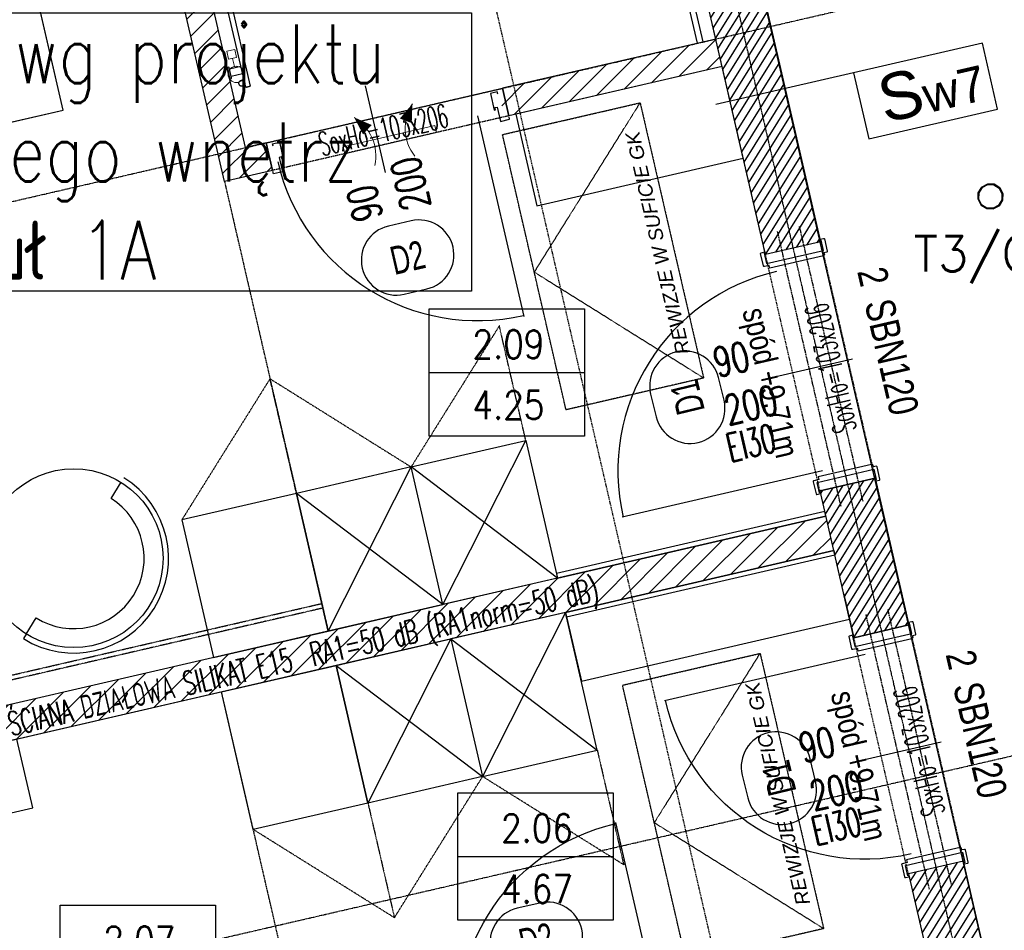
# Model space of a CAD drawing. Header units: millimetres. Extents: x 69081 to 158617, y -37521 to -9534.
# Tile 98 of 256: x 111291 to 111709, y -19458 to -19071. Entities that reach past the tile are written whole.
import ezdxf
from ezdxf.enums import TextEntityAlignment as Align

# ---------------------------------------------------------------- set-up
doc = ezdxf.new("R2010")
doc.units = ezdxf.units.MM
for name, pattern in [('DASHED2', [0.375, 0.25, -0.125]), ('DO', [0.8, 0.6, -0.1, 0, -0.1]), ('DP', [0.5, 0.3, -0.2]), ('KRESKOWA-SREDNIA', [0.2, 0.12, -0.08]), ('MP', [0.25, 0.15, -0.1])]:
    doc.linetypes.add(name, pattern=pattern)
for name, color, linetype in [('0_oświetlenie', 7, 'Continuous'), ('A-----SZ', 8, 'Continuous'), ('A-MEB', 8, 'Continuous'), ('A-OSI', 8, 'DO'), ('A-SCI', 7, 'Continuous'), ('A_GSA_GK', 2, 'Continuous'), ('AM DRZIW WEWN', 1, 'Continuous'), ('B-widok', 9, 'Continuous'), ('BA_ARM', 8, 'Continuous'), ('BA_drz', 7, 'Continuous'), ('BA_lpm', 1, 'MP'), ('BA_sym', 7, 'Continuous'), ('BA_WIC', 1, 'Continuous'), ('BZ_sym', 7, 'Continuous'), ('E_Oświetlenie - Numer obwodu', 1, 'Continuous'), ('E_Oświetlenie - Opis', 4, 'Continuous'), ('F-BIL', 1, 'Continuous'), ('F-BIL-OP', 3, 'Continuous'), ('F-BIL-TA', 1, 'Continuous'), ('JS_OLKA KONSTR', 231, 'Continuous'), ('JS_p.poż.', 240, 'Continuous'), ('JS_PODCIĄGI', 1, 'DP'), ('JS_SUFIT PODWIESZONY', 40, 'Continuous'), ('Nadproża', 5, 'DO'), ('porta', 8, 'Continuous'), ('R-----OP', 1, 'Continuous'), ('R-----WY', 1, 'Continuous')]:
    doc.layers.add(name, color=color, linetype=linetype)
for name, color, linetype, lineweight in [('DRZWI', 3, 'Continuous', 20), ('IS_Grzejnik', 15, 'Continuous', 5), ('IS_Zawór1', 15, 'Continuous', 5), ('OPIS', 7, 'Continuous', 25), ('SB_OTWORY DRZWI', 1, 'Continuous', 9)]:
    doc.layers.add(name, color=color, linetype=linetype, lineweight=lineweight)
doc.layers.get('R-----WY').off()
doc.styles.add('Arial', font='l_10646.ttf')
doc.styles.add('BIKTS', font='bikromsw.shx', dxfattribs={"width": 0.85})
doc.styles.add('ROMANS', font='romans.shx', dxfattribs={"height": 1})
doc.styles.add('SIMPLEX', font='simplex', dxfattribs={"width": 0.85})
doc.styles.add('SŁAWKA', font='simplex.shx', dxfattribs={"height": 12.5})
doc.styles.add('WYM--ROMANSSHX-08', font='ROMANS.SHX', dxfattribs={"width": 0.8})

# ---------------------------------------------------------------- blocks, each defined once
blk = doc.blocks.new('grzejnik drabinka')
at = {"layer": 'BA_ARM'}
for p, q in [((0, -0.8), (0, 0)), ((5, 0), (5, -0.8)), ((35, 0), (35, -0.8)), ((40, 0), (40, -0.8)), ((1, -5.8), (1, -0.8)), ((4, -0.8), (4, -5.8)), ((36, -5.8), (36, -0.8)), ((39, -0.8), (39, -5.8)), ((45, -5.8), (-5, -5.8)), ((-5, -7.8), (45, -7.8))]:
    blk.add_line(p, q, dxfattribs=at)
for points in [[(0, 0), (0, 0), (0.06, 0), (0.31, 0), (0.71, 0), (1.24, 0), (1.85, 0), (2.5, 0), (3.15, 0), (3.76, 0), (4.29, 0), (4.69, 0), (4.94, 0), (5, 0), (5, 0)], [(35, 0), (35, 0), (35.06, 0), (35.31, 0), (35.71, 0), (36.24, 0), (36.85, 0), (37.5, 0), (38.15, 0), (38.76, 0), (39.29, 0), (39.69, 0), (39.94, 0), (40, 0), (40, 0)], [(-1.75, -4.55), (-1.75, -4.44), (-1.78, -4.22), (-1.9, -3.92), (-2.11, -3.66), (-2.37, -3.46), (-2.67, -3.33), (-3, -3.29), (-3.33, -3.33), (-3.63, -3.46), (-3.89, -3.66), (-4.1, -3.92), (-4.22, -4.22), (-4.25, -4.44), (-4.25, -4.55)], [(5, -0.8), (5, -0.8), (4.94, -0.8), (4.69, -0.8), (4.29, -0.8), (3.76, -0.8), (3.15, -0.8), (2.5, -0.8), (1.85, -0.8), (1.24, -0.8), (0.71, -0.8), (0.31, -0.8), (0.06, -0.8), (0, -0.8), (0, -0.8)], [(40, -0.8), (40, -0.8), (39.94, -0.8), (39.69, -0.8), (39.29, -0.8), (38.76, -0.8), (38.15, -0.8), (37.5, -0.8), (36.85, -0.8), (36.24, -0.8), (35.71, -0.8), (35.31, -0.8), (35.06, -0.8), (35, -0.8), (35, -0.8)], [(44.25, -4.55), (44.25, -4.44), (44.22, -4.22), (44.1, -3.92), (43.89, -3.66), (43.63, -3.46), (43.33, -3.33), (43, -3.29), (42.67, -3.33), (42.37, -3.46), (42.11, -3.66), (41.9, -3.92), (41.78, -4.22), (41.75, -4.44), (41.75, -4.55)], [(-5, -5.8), (-5, -5.8), (-5, -5.8), (-5, -5.8)], [(-5, -5.8), (-5, -5.8), (-5, -5.8), (-5, -5.8)], [(-5, -5.8), (-5, -5.8), (-5, -5.8), (-5, -5.8)], [(-5, -5.8), (-5, -5.8), (-5, -5.8), (-5, -5.8)], [(-5, -5.8), (-5, -5.8), (-5, -5.8), (-5, -5.8)], [(-5, -5.8), (-5, -5.8), (-5, -5.8), (-5, -5.8)], [(-5, -5.8), (-5, -5.8), (-5, -5.8), (-5, -5.8)], [(-5, -5.8), (-5, -5.8), (-5, -5.8), (-5, -5.8)], [(-5, -5.8), (-5, -5.8), (-5, -5.8), (-5, -5.8)], [(-5, -7.8), (-5, -7.8), (-5, -7.78), (-5, -7.68), (-5, -7.52), (-5, -7.31), (-5, -7.06), (-5, -6.8), (-5, -6.54), (-5, -6.29), (-5, -6.08), (-5, -5.92), (-5, -5.82), (-5, -5.8), (-5, -5.8)], [(-5, -5.8), (-5, -5.8), (-5, -5.8), (-5, -5.8)], [(-5, -5.8), (-5, -5.8), (-5, -5.8), (-5, -5.8)], [(-5, -5.8), (-5, -5.8), (-5, -5.8), (-5, -5.8)], [(-5, -5.8), (-5, -5.8), (-5, -5.8), (-5, -5.8)], [(-5, -5.8), (-5, -5.8), (-5, -5.8), (-5, -5.8)], [(-5, -5.8), (-5, -5.8), (-5, -5.8), (-5, -5.8)], [(-5, -5.8), (-5, -5.8), (-5, -5.8), (-5, -5.8)], [(-5, -5.8), (-5, -5.8), (-5, -5.8), (-5, -5.8)], [(-5, -5.8), (-5, -5.8), (-5, -5.8), (-5, -5.8)], [(-5, -5.8), (-5, -5.8), (-5, -5.8), (-5, -5.8)], [(-5, -5.8), (-5, -5.8), (-5, -5.8), (-5, -5.8)], [(-5, -5.8), (-5, -5.8), (-5, -5.8), (-5, -5.8)], [(-5, -5.8), (-5, -5.8), (-5, -5.8), (-5, -5.8)], [(-5, -5.8), (-5, -5.8), (-5, -5.8), (-5, -5.8)], [(-5, -5.8), (-5, -5.8), (-5, -5.8), (-5, -5.8)], [(-5, -5.8), (-5, -5.8), (-5, -5.8), (-5, -5.8)], [(-5, -5.8), (-5, -5.8), (-5, -5.8), (-5, -5.8)], [(-5, -5.8), (-5, -5.8), (-5, -5.8), (-5, -5.8)], [(-5, -5.8), (-5, -5.8), (-5, -5.8), (-5, -5.8)], [(-5, -7.8), (-5, -7.8), (-5, -7.8), (-5, -7.8)], [(-5, -7.8), (-5, -7.8), (-5, -7.8), (-5, -7.8)], [(-5, -7.8), (-5, -7.8), (-5, -7.8), (-5, -7.8)], [(-5, -7.8), (-5, -7.8), (-5, -7.8), (-5, -7.8)], [(-5, -7.8), (-5, -7.8), (-5, -7.8), (-5, -7.8)], [(-5, -7.8), (-5, -7.8), (-5, -7.8), (-5, -7.8)], [(-5, -7.8), (-5, -7.8), (-5, -7.8), (-5, -7.8)], [(-5, -7.8), (-5, -7.8), (-5, -7.8), (-5, -7.8)], [(-5, -7.8), (-5, -7.8), (-5, -7.8), (-5, -7.8)], [(-5, -7.8), (-5, -7.8), (-5, -7.8), (-5, -7.8)], [(-5, -7.8), (-5, -7.8), (-5, -7.8), (-5, -7.8)], [(-5, -7.8), (-5, -7.8), (-5, -7.8), (-5, -7.8)], [(-5, -7.8), (-5, -7.8), (-5, -7.8), (-5, -7.8)], [(-5, -7.8), (-5, -7.8), (-5, -7.8), (-5, -7.8)], [(-5, -7.8), (-5, -7.8), (-5, -7.8), (-5, -7.8)], [(-5, -7.8), (-5, -7.8), (-5, -7.8), (-5, -7.8)], [(-5, -7.8), (-5, -7.8), (-5, -7.8), (-5, -7.8)], [(-5, -7.8), (-5, -7.8), (-5, -7.8), (-5, -7.8)], [(-5, -7.8), (-5, -7.8), (-5, -7.8), (-5, -7.8)], [(-5, -7.8), (-5, -7.8), (-5, -7.8), (-5, -7.8)], [(-5, -7.8), (-5, -7.8), (-5, -7.8), (-5, -7.8)], [(-5, -7.8), (-5, -7.8), (-5, -7.8), (-5, -7.8)], [(-5, -7.8), (-5, -7.8), (-5, -7.8), (-5, -7.8)], [(-5, -7.8), (-5, -7.8), (-5, -7.8), (-5, -7.8)], [(-5, -7.8), (-5, -7.8), (-5, -7.8), (-5, -7.8)], [(-5, -7.8), (-5, -7.8), (-5, -7.8), (-5, -7.8)], [(-5, -7.8), (-5, -7.8), (-5, -7.8), (-5, -7.8)], [(-5, -7.8), (-5, -7.8), (-5, -7.8), (-5, -7.8)], [(-4.25, -4.55), (-4.25, -4.66), (-4.22, -4.88), (-4.1, -5.18), (-3.89, -5.44), (-3.63, -5.64), (-3.33, -5.77), (-3, -5.81), (-2.67, -5.77), (-2.37, -5.64), (-2.11, -5.44), (-1.9, -5.18), (-1.78, -4.88), (-1.75, -4.66), (-1.75, -4.55)], [(41.75, -4.55), (41.75, -4.66), (41.78, -4.88), (41.9, -5.18), (42.11, -5.44), (42.37, -5.64), (42.67, -5.77), (43, -5.81), (43.33, -5.77), (43.63, -5.64), (43.89, -5.44), (44.1, -5.18), (44.22, -4.88), (44.25, -4.66), (44.25, -4.55)], [(45, -5.8), (45, -5.8), (45, -5.8), (45, -5.8)], [(45, -5.8), (45, -5.8), (45, -5.8), (45, -5.8)], [(45, -5.8), (45, -5.8), (45, -5.8), (45, -5.8)], [(45, -5.8), (45, -5.8), (45, -5.8), (45, -5.8)], [(45, -5.8), (45, -5.8), (45, -5.8), (45, -5.8)], [(45, -5.8), (45, -5.8), (45, -5.8), (45, -5.8)], [(45, -5.8), (45, -5.8), (45, -5.8), (45, -5.8)], [(45, -5.8), (45, -5.8), (45, -5.8), (45, -5.8)], [(45, -5.8), (45, -5.8), (45, -5.8), (45, -5.8)], [(45, -5.8), (45, -5.8), (45, -5.82), (45, -5.92), (45, -6.08), (45, -6.29), (45, -6.54), (45, -6.8), (45, -7.06), (45, -7.31), (45, -7.52), (45, -7.68), (45, -7.78), (45, -7.8), (45, -7.8)], [(45, -5.8), (45, -5.8), (45, -5.8), (45, -5.8)], [(45, -5.8), (45, -5.8), (45, -5.8), (45, -5.8)], [(45, -5.8), (45, -5.8), (45, -5.8), (45, -5.8)], [(45, -5.8), (45, -5.8), (45, -5.8), (45, -5.8)], [(45, -5.8), (45, -5.8), (45, -5.8), (45, -5.8)], [(45, -5.8), (45, -5.8), (45, -5.8), (45, -5.8)], [(45, -5.8), (45, -5.8), (45, -5.8), (45, -5.8)], [(45, -5.8), (45, -5.8), (45, -5.8), (45, -5.8)], [(45, -5.8), (45, -5.8), (45, -5.8), (45, -5.8)], [(45, -5.8), (45, -5.8), (45, -5.8), (45, -5.8)], [(45, -5.8), (45, -5.8), (45, -5.8), (45, -5.8)], [(45, -5.8), (45, -5.8), (45, -5.8), (45, -5.8)], [(45, -5.8), (45, -5.8), (45, -5.8), (45, -5.8)], [(45, -5.8), (45, -5.8), (45, -5.8), (45, -5.8)], [(45, -5.8), (45, -5.8), (45, -5.8), (45, -5.8)], [(45, -5.8), (45, -5.8), (45, -5.8), (45, -5.8)], [(45, -5.8), (45, -5.8), (45, -5.8), (45, -5.8)], [(45, -5.8), (45, -5.8), (45, -5.8), (45, -5.8)], [(45, -5.8), (45, -5.8), (45, -5.8), (45, -5.8)], [(45, -7.8), (45, -7.8), (45, -7.8), (45, -7.8)], [(45, -7.8), (45, -7.8), (45, -7.8), (45, -7.8)], [(45, -7.8), (45, -7.8), (45, -7.8), (45, -7.8)], [(45, -7.8), (45, -7.8), (45, -7.8), (45, -7.8)], [(45, -7.8), (45, -7.8), (45, -7.8), (45, -7.8)], [(45, -7.8), (45, -7.8), (45, -7.8), (45, -7.8)], [(45, -7.8), (45, -7.8), (45, -7.8), (45, -7.8)], [(45, -7.8), (45, -7.8), (45, -7.8), (45, -7.8)], [(45, -7.8), (45, -7.8), (45, -7.8), (45, -7.8)], [(45, -7.8), (45, -7.8), (45, -7.8), (45, -7.8)], [(45, -7.8), (45, -7.8), (45, -7.8), (45, -7.8)], [(45, -7.8), (45, -7.8), (45, -7.8), (45, -7.8)], [(45, -7.8), (45, -7.8), (45, -7.8), (45, -7.8)], [(45, -7.8), (45, -7.8), (45, -7.8), (45, -7.8)], [(45, -7.8), (45, -7.8), (45, -7.8), (45, -7.8)], [(45, -7.8), (45, -7.8), (45, -7.8), (45, -7.8)], [(45, -7.8), (45, -7.8), (45, -7.8), (45, -7.8)], [(45, -7.8), (45, -7.8), (45, -7.8), (45, -7.8)], [(45, -7.8), (45, -7.8), (45, -7.8), (45, -7.8)], [(45, -7.8), (45, -7.8), (45, -7.8), (45, -7.8)], [(45, -7.8), (45, -7.8), (45, -7.8), (45, -7.8)], [(45, -7.8), (45, -7.8), (45, -7.8), (45, -7.8)], [(45, -7.8), (45, -7.8), (45, -7.8), (45, -7.8)], [(45, -7.8), (45, -7.8), (45, -7.8), (45, -7.8)], [(45, -7.8), (45, -7.8), (45, -7.8), (45, -7.8)], [(45, -7.8), (45, -7.8), (45, -7.8), (45, -7.8)], [(45, -7.8), (45, -7.8), (45, -7.8), (45, -7.8)], [(45, -7.8), (45, -7.8), (45, -7.8), (45, -7.8)]]:
    blk.add_open_spline(points, degree=3, dxfattribs=at)
blk = doc.blocks.new('A$C19277BFE')
at = {"layer": 'A-MEB', "linetype": 'Continuous'}
for p, q in [((53.01, 90), (200, 90)), ((200, 90), (200, 0)), ((72.04, 9.16), (35.57, 56.81)), ((200, 0), (89.48, 0))]:
    blk.add_line(p, q, dxfattribs=at)
at = {"layer": 'A-MEB'}
for p in [(53.01, 47.65), (68.3, 21.18)]:
    blk.add_line(p, (68.3, 47.65), dxfattribs=at)
at = {"layer": 'A-MEB', "linetype": 'Continuous'}
blk.add_lwpolyline([(94.24, 0), (0, 0), (0, 90), (56.12, 90)], dxfattribs=at)
for centre, start in [((53.01, 68.82), 90), ((89.48, 21.18), 180)]:
    blk.add_arc(centre, 21.18, start, 270, dxfattribs=at)
blk = doc.blocks.new('osie')
at = {"layer": 'A-OSI'}
for p, q in [((17389.65, -41379.07), (17986.94, -43966.21)), ((16711.47, -42100.31), (18613.45, -41661.2)), ((16784.58, -42416.98), (18686.55, -41977.87))]:
    blk.add_line(p, q, dxfattribs=at)
blk = doc.blocks.new('dr1h901')
at = {"color": 0}
blk.add_line((-0.5, 0), (-0.5, 1.005), dxfattribs=at)
at = {"color": 1}
blk.add_line((0, 0.1689), (0, -0.2655), dxfattribs=at)
blk.add_arc((-0.5, 0), 1, 0, 90, dxfattribs=at)
blk = doc.blocks.new('KRATKA WENT')
at = {"layer": 'DRZWI'}
for points in [[(-12.72, 11.16, 0, 5.4, 0), (-8.38, 4.78, 5.4, 5.4, 0)], [(12.72, 11.16, 0, 5.4, 0), (8.38, 4.78, 5.4, 5.4, 0)]]:
    blk.add_lwpolyline(points, format="xyseb", dxfattribs=at)
blk.add_lwpolyline([(20, -3), (20, 0), (-20, 0), (-20, -3)], close=True, dxfattribs=at)
for centre, start, end in [((-26.01, -2.55), 334.6838, 45.9092), ((26.01, -2.55), 134.0908, 205.3162)]:
    blk.add_arc(centre, 19.09, start, end, dxfattribs=at)
blk = doc.blocks.new('DYBY-BL5')
at = {"layer": 'F-BIL-TA', "color": 1}
blk.add_line((0, 45), (110, 45), dxfattribs=at)
blk.add_lwpolyline([(0, 0), (0, 90), (110, 90), (110, 0)], close=True, dxfattribs=at)
at = {"layer": 'F-BIL-OP', "style": 'SIMPLEX', "width": 0.85}
blk.add_attdef('NR', text='', height=20, dxfattribs=at).set_placement((56, 55), align=Align.CENTER)
at = {"layer": 'F-BIL-OP', "color": 2, "style": 'SIMPLEX', "width": 0.85, "flags": 1}
for tag, p in [('NAZWA', (119, 55)), ('POSADZKA', (119, 12)), ('GRUPA', (119, -27)), ('RODZAJ', (119, -72))]:
    blk.add_attdef(tag, p, '', height=19, dxfattribs=at)
at = {"layer": 'F-BIL-OP', "color": 2, "style": 'SIMPLEX', "width": 0.85}
blk.add_attdef('POW.', text='', height=20, dxfattribs=at).set_placement((56, 12), align=Align.CENTER)
at = {"layer": 'F-BIL-OP', "color": 2, "style": 'SIMPLEX', "width": 0.85, "flags": 1}
blk.add_attdef('POWH.', text='', height=20, dxfattribs=at).set_placement((56, -27), align=Align.CENTER)
blk = doc.blocks.new('symnadpr')
at = {"style": 'BIKTS', "width": 0.8}
blk.add_attdef('SZT_NADPR', text='', height=25, dxfattribs=at).set_placement((-48.74, -11.67), align=Align.RIGHT)
blk.add_attdef('NAZNADPR', (-42.6, -11.67), '', height=25, dxfattribs=at)
blk = doc.blocks.new('A$C04435ce7')
at = {"layer": 'Nadproża', "ltscale": 0.75}
for p, q in [((964.81, 2039.48), (937.82, 2156.41)), ((955.48, 2037.33), (928.49, 2154.25)), ((993.05, 1874.61), (966.05, 1991.53)), ((1002.38, 1876.76), (975.39, 1993.69))]:
    blk.add_line(p, q, dxfattribs=at)
at = {"layer": 'BZ_sym'}
ref = blk.add_blockref('symnadpr', (976.33, 2104.19), dxfattribs=dict(at, xscale=0.4999999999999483, yscale=0.4999999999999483, zscale=0.4999999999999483, rotation=283.0000000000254))
ref.add_attrib('naznadpr', 'SBN120', (965.4, 2123.73), dxfattribs={"height": 12.5, "rotation": 283, "style": 'BIKTS', "width": 0.8})
ref.add_attrib('szt_nadpr', '2', dxfattribs={"height": 12.5, "rotation": 283, "style": 'BIKTS', "width": 0.8}).set_placement((963.95, 2130.02), align=Align.RIGHT)
ref = blk.add_blockref('symnadpr', (1013.9, 1941.47), dxfattribs=dict(at, xscale=0.4999999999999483, yscale=0.4999999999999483, zscale=0.4999999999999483, rotation=283.0000000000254))
ref.add_attrib('naznadpr', 'SBN120', (1002.97, 1961.01), dxfattribs={"height": 12.5, "rotation": 283, "style": 'BIKTS', "width": 0.8})
ref.add_attrib('szt_nadpr', '2', dxfattribs={"height": 12.5, "rotation": 283, "style": 'BIKTS', "width": 0.8}).set_placement((1001.52, 1967.3), align=Align.RIGHT)
at = {"layer": 'OPIS', "char_height": 10, "width": 160, "attachment_point": 1, "rotation": 283, "style": 'WYM--ROMANSSHX-08'}
for insert in [(923.21, 2122.74), (960.78, 1960.02)]:
    blk.add_mtext('{\\fArial|b0|i0|c238|p34;spód +9.71m}', dxfattribs=dict(at, insert=insert))
blk = doc.blocks.new('symdrz')
blk.add_lwpolyline([(-10, -30, -1), (-10, 30), (10, 30, -1), (10, -30)], format="xyb", close=True)
at = {"style": 'BIKTS', "width": 0.8}
blk.add_attdef('SZERDRZ', text='', height=25, dxfattribs=at).set_placement((77.15, 8.8), align=Align.CENTER)
blk.add_attdef('SYMDRZ', text='', height=25, dxfattribs=at).set_placement((0, 0), align=Align.MIDDLE)
blk.add_attdef('WYSDRZ', text='', height=25, dxfattribs=at).set_placement((77.15, -9.49), align=Align.TOP_CENTER)
blk = doc.blocks.new('grzejniki pietro 2')
at = {"layer": 'IS_Zawór1', "linetype": 'ByBlock', "lineweight": -2, "extrusion": (0, 0, -1), "elevation": -289.1}
blk.add_lwpolyline([(-17359.31, -41351.03), (-17358.52, -41347.62), (-17361.93, -41346.83), (-17362.72, -41350.24)], close=True, dxfattribs=at)
at = {"layer": 'IS_Zawór1', "linetype": 'ByBlock', "lineweight": -2, "extrusion": (0.97437, 0.224951, 0), "elevation": 7614.19}
blk.add_lwpolyline([(-44199.7, 289.1), (-44196.2, 289.1)], dxfattribs=at)
at = {"layer": 'IS_Zawór1', "linetype": 'ByBlock', "lineweight": -2}
blk.add_circle((17362.59, -41357.45, 289.1), 3.5, dxfattribs=at)
blk = doc.blocks.new('A$C253e2aa0')
at = {"layer": 'B-widok', "color": 1, "linetype": 'MP'}
blk.add_lwpolyline([(0, 60), (120, 60), (120, 0), (0, 0), (0, 60)], dxfattribs=at)
at = {"layer": 'B-widok', "linetype": 'MP'}
blk.add_lwpolyline([(0, 0), (60, 60), (120, 0)], dxfattribs=at)
at = {"layer": 'R-----OP', "ltscale": 10, "insert": (11.78, 9.11, 36538.02), "char_height": 6, "width": 4709.9909, "attachment_point": 1, "style": 'SŁAWKA'}
blk.add_mtext('{\\fArial|b0|i1|c0|p34;REWIZJE W SUFICIE GK}', dxfattribs=at)
blk = doc.blocks.new('A$C40e4dba9')
at = {"layer": 'A-SCI', "color": 4}
for p, q in [((0, 0), (0, 24)), ((103, 0), (103, 24))]:
    blk.add_line(p, q, dxfattribs=at)
at = {"layer": 'JS_PODCIĄGI', "lineweight": -3}
for p, q in [((0, 24), (103, 24)), ((103, 0), (0, 0))]:
    blk.add_line(p, q, dxfattribs=at)
at = {"layer": 'AM DRZIW WEWN', "insert": (21.87, 12.86), "char_height": 10, "width": 61.9698, "attachment_point": 1, "style": 'ROMANS'}
blk.add_mtext('{\\W0.5;SoxHo=103x206}', dxfattribs=at)
blk = doc.blocks.new('A$Cf85abbde')
at = {"layer": 'A-SCI', "color": 4}
for p, q in [((12, 103), (0, 103)), ((12, 0), (0, 0))]:
    blk.add_line(p, q, dxfattribs=at)
at = {"layer": 'JS_PODCIĄGI', "lineweight": -3}
for p, q in [((0, 0), (0, 103)), ((12, 103), (12, 0))]:
    blk.add_line(p, q, dxfattribs=at)
at = {"layer": 'AM DRZIW WEWN', "insert": (0.83, 21.87), "char_height": 10, "width": 61.9698, "attachment_point": 1, "rotation": 90, "style": 'ROMANS'}
blk.add_mtext('{\\W0.5;SoxHo=103x206}', dxfattribs=at)
blk = doc.blocks.new('PRZEKROJE')
at = {"layer": 'R-----OP', "color": 121, "linetype": 'DP'}
blk.add_line((18390.18, -33739.92), (18155.11, -32721.72), dxfattribs=at)
blk = doc.blocks.new('opis lamp')
at = {"layer": 'E_Oświetlenie - Numer obwodu', "style": 'SIMPLEX'}
blk.add_attdef('OBWÓD', text='', height=15, dxfattribs=at).set_placement((-9.46, -1.18), align=Align.CENTER)
at = {"layer": 'E_Oświetlenie - Opis', "style": 'SIMPLEX'}
blk.add_attdef('OPIS1', (55.72, 42.77), '', height=15, dxfattribs=at)

msp = doc.modelspace()

# ---------------------------------------------------------------- hatches: boundary and pattern name
at = {"layer": 'A-----SZ'}
h = msp.add_hatch(dxfattribs=at)
h.set_pattern_fill('ANSI31', color=256, scale=2)
h.set_pattern_definition([(45, (77432.36, 11586.2524), (-4.4901281, 4.4901281), [])])
h.paths.add_polyline_path([(111938.0672, -18753.5466), (111926.3748, -18756.246), (111979.9131, -18988.1461), (111971.1438, -18990.1707), (111973.8432, -19001.8631), (111994.305, -18997.1391)])
h.paths.add_polyline_path([(111824.0659, -18779.8659), (111812.3735, -18782.5653), (111820.4717, -18817.6426), (111734.7271, -18837.4383), (111737.4266, -18849.1308), (111834.8636, -18826.6357)])
h.paths.add_polyline_path([(111873.4831, -19025.0331), (111870.7837, -19013.3406), (111780.1673, -19034.2611), (111782.8667, -19045.9535)])
h.paths.add_polyline_path([(111543.5269, -18893.896), (111540.8275, -18882.2036), (111455.0829, -18901.9993), (111446.9847, -18866.922), (111435.2923, -18869.6214), (111446.0899, -18916.3911)])
h.paths.add_polyline_path([(111332.9834, -18893.2412), (111321.291, -18895.9406), (111377.5287, -19139.5332), (111397.9905, -19134.8092), (111395.2911, -19123.1167), (111386.5217, -19125.1413)])
h.paths.add_polyline_path([(111588.967, -19090.7188), (111586.2676, -19079.0263), (111493.7025, -19100.3967), (111496.4019, -19112.0891)])
h.paths.add_polyline_path([(111636.4317, -19296.3109), (111633.0574, -19281.6953), (111023.1018, -19422.5147), (111026.476, -19437.1302)])
h.paths.add_polyline_path([(112440.287, -19110.7262), (112436.9127, -19096.1107), (111826.9571, -19236.9301), (111830.3313, -19251.5456)])
h.paths.add_polyline_path([(111977.6292, -19409.4581), (111974.9297, -19397.7657), (111869.6978, -19422.0604), (111872.3972, -19433.7528)])
h.paths.add_polyline_path([(111678.4975, -19478.5181), (111675.7981, -19466.8256), (111570.5662, -19491.1203), (111573.2656, -19502.8128)])
h.paths.add_polyline_path([(111430.0332, -19535.8806), (111472.9055, -19525.9827), (111470.206, -19514.2903), (111415.6413, -19526.8876), (111451.6335, -19682.7868), (111463.3259, -19680.0874)])
h.paths.add_polyline_path([(111629.42, -19657.1361), (111626.0457, -19642.5205), (111101.8346, -19763.5442), (111105.2089, -19778.1597)])
h.paths.add_polyline_path([(111703.6921, -19587.6475), (111700.9926, -19575.9551), (111603.5556, -19598.4502), (111614.3533, -19645.2199), (111626.0457, -19642.5205), (111617.9475, -19607.4432)])
h.paths.add_polyline_path([(111725.9622, -19684.1102), (111723.2628, -19672.4177), (111637.5182, -19692.2134), (111629.42, -19657.1361), (111617.7276, -19659.8355), (111628.5252, -19706.6053)])
h.paths.add_polyline_path([(111762.4043, -19841.9581), (111759.7049, -19830.2657), (111654.4729, -19854.5604), (111657.1723, -19866.2528)])
h.paths.add_polyline_path([(112017.2989, -19616.8498), (112006.5012, -19570.08), (111994.8088, -19572.7794), (112002.907, -19607.8568), (111917.1624, -19627.6525), (111919.8619, -19639.3449)])
h.paths.add_polyline_path([(111992.3293, -19508.6947), (111894.8923, -19531.1898), (111897.5917, -19542.8823), (111983.3363, -19523.0866), (111991.4345, -19558.1639), (112003.1269, -19555.4645)])
h.paths.add_polyline_path([(112519.0199, -19451.7558), (112515.6456, -19437.1402), (111991.4345, -19558.1639), (111994.8088, -19572.7794)])
h.paths.add_polyline_path([(112061.5359, -19772.8981), (112058.8365, -19761.2057), (111953.6045, -19785.5004), (111956.3039, -19797.1928)])
h = msp.add_hatch(dxfattribs=at)
h.set_pattern_fill('ANSI31', color=256, angle=13)
h.set_pattern_definition([(58, (78179.649, -6196.811), (-2.6925527, 1.68249366), [])])
h.paths.add_polyline_path([(111540.854, -18882.1967), (111564.2388, -18876.7979), (111630.7979, -19165.2183), (111607.413, -19170.6171)])
h = msp.add_hatch(dxfattribs=at)
h.set_pattern_fill('ANSI31', color=256, angle=13)
h.set_pattern_definition([(58, (78217.2157, -6359.531), (-2.6925527, 1.68249366), [])])
h.paths.add_polyline_path([(111630.6228, -19270.968), (111654.0077, -19265.5692), (111668.3647, -19327.9381), (111644.9798, -19333.3369)])
h = msp.add_hatch(dxfattribs=at)
h.set_pattern_fill('ANSI31', color=256, angle=13)
h.set_pattern_definition([(58, (78275.4786, -6611.8953), (-2.6925527, 1.68249366), [])])
h.paths.add_polyline_path([(111668.1897, -19433.6878), (111691.5746, -19428.289), (111727.1174, -19582.2421), (111703.7325, -19587.6409)])

# ---------------------------------------------------------------- linework, layer by layer
msp.add_lwpolyline([(111556.6836, -18844.1938), (111703.244, -18807.7598), (111981.0586, -20011.1069), (112126.2397, -19977.5892), (112217.3915, -20376.0176), (113845.1415, -20376.0176), (113845.1415, -18660.5941), (113996.1415, -18660.5941), (113996.1415, -20536.5941), (111947.4049, -20536.5941), (111556.4636, -18843.6979)])
at = {"layer": '0_oświetlenie'}
for points in [[(111699.3076, -19141.9311, 0), (111701.7764, -19140.6186, 0)], [(111701.7764, -19140.6186, 0), (111699.3076, -19141.9311, 0)], [(111701.7764, -19140.6186, 0), (111699.3076, -19141.9311, 0)], [(111699.3076, -19141.9311, 0), (111701.7764, -19140.6186, 0)], [(111699.4795, -19142.1137, 0), (111701.8311, -19140.8627, 0)], [(111701.8311, -19140.8627, 0), (111699.4795, -19142.1137, 0)], [(111701.8311, -19140.8627, 0), (111699.4795, -19142.1137, 0)], [(111699.4795, -19142.1137, 0), (111701.8311, -19140.8627, 0)], [(111701.7764, -19140.6186, 0), (111704.5694, -19140.7162, 0)], [(111704.5694, -19140.7162, 0), (111701.7764, -19140.6186, 0)], [(111704.5694, -19140.7162, 0), (111701.7764, -19140.6186, 0)], [(111701.7764, -19140.6186, 0), (111704.5694, -19140.7162, 0)], [(111701.8311, -19140.8627, 0), (111704.4951, -19140.9555, 0)], [(111704.4951, -19140.9555, 0), (111701.8311, -19140.8627, 0)], [(111704.4951, -19140.9555, 0), (111701.8311, -19140.8627, 0)], [(111701.8311, -19140.8627, 0), (111704.4951, -19140.9555, 0)], [(111704.4951, -19140.9555, 0), (111706.7569, -19142.3676, 0)], [(111706.7569, -19142.3676, 0), (111704.4951, -19140.9555, 0)], [(111706.7569, -19142.3676, 0), (111704.4951, -19140.9555, 0)], [(111704.4951, -19140.9555, 0), (111706.7569, -19142.3676, 0)], [(111704.5694, -19140.7162, 0), (111706.9405, -19142.1977, 0)], [(111706.9405, -19142.1977, 0), (111704.5694, -19140.7162, 0)], [(111706.9405, -19142.1977, 0), (111704.5694, -19140.7162, 0)], [(111704.5694, -19140.7162, 0), (111706.9405, -19142.1977, 0)], [(111697.7295, -19147.0951, 0), (111697.8272, -19144.3012, 0)], [(111697.8272, -19144.3012, 0), (111697.7295, -19147.0951, 0)], [(111697.8272, -19144.3012, 0), (111697.7295, -19147.0951, 0)], [(111697.7295, -19147.0951, 0), (111697.8272, -19144.3012, 0)], [(111697.8272, -19144.3012, 0), (111699.3076, -19141.9311, 0)], [(111699.3076, -19141.9311, 0), (111697.8272, -19144.3012, 0)], [(111699.3076, -19141.9311, 0), (111697.8272, -19144.3012, 0)], [(111697.8272, -19144.3012, 0), (111699.3076, -19141.9311, 0)], [(111697.9717, -19147.0385, 0), (111698.0655, -19144.3744, 0)], [(111698.0655, -19144.3744, 0), (111697.9717, -19147.0385, 0)], [(111698.0655, -19144.3744, 0), (111697.9717, -19147.0385, 0)], [(111697.9717, -19147.0385, 0), (111698.0655, -19144.3744, 0)], [(111698.0655, -19144.3744, 0), (111699.4795, -19142.1137, 0)], [(111699.4795, -19142.1137, 0), (111698.0655, -19144.3744, 0)], [(111699.4795, -19142.1137, 0), (111698.0655, -19144.3744, 0)], [(111698.0655, -19144.3744, 0), (111699.4795, -19142.1137, 0)], [(111706.7569, -19142.3676, 0), (111708.0108, -19144.7221, 0)], [(111708.0108, -19144.7221, 0), (111706.7569, -19142.3676, 0)], [(111708.0108, -19144.7221, 0), (111706.7569, -19142.3676, 0)], [(111706.7569, -19142.3676, 0), (111708.0108, -19144.7221, 0)], [(111706.9405, -19142.1977, 0), (111708.253, -19144.6654, 0)], [(111708.253, -19144.6654, 0), (111706.9405, -19142.1977, 0)], [(111708.253, -19144.6654, 0), (111706.9405, -19142.1977, 0)], [(111706.9405, -19142.1977, 0), (111708.253, -19144.6654, 0)], [(111708.0108, -19144.7221, 0), (111707.917, -19147.3862, 0)], [(111707.917, -19147.3862, 0), (111708.0108, -19144.7221, 0)], [(111707.917, -19147.3862, 0), (111708.0108, -19144.7221, 0)], [(111708.0108, -19144.7221, 0), (111707.917, -19147.3862, 0)], [(111708.253, -19144.6654, 0), (111708.1553, -19147.4594, 0)], [(111708.1553, -19147.4594, 0), (111708.253, -19144.6654, 0)], [(111708.1553, -19147.4594, 0), (111708.253, -19144.6654, 0)], [(111708.253, -19144.6654, 0), (111708.1553, -19147.4594, 0)], [(111699.042, -19149.5629, 0), (111697.7295, -19147.0951, 0)], [(111697.7295, -19147.0951, 0), (111699.042, -19149.5629, 0)], [(111697.7295, -19147.0951, 0), (111699.042, -19149.5629, 0)], [(111699.042, -19149.5629, 0), (111697.7295, -19147.0951, 0)], [(111699.2256, -19149.393, 0), (111697.9717, -19147.0385, 0)], [(111697.9717, -19147.0385, 0), (111699.2256, -19149.393, 0)], [(111697.9717, -19147.0385, 0), (111699.2256, -19149.393, 0)], [(111699.2256, -19149.393, 0), (111697.9717, -19147.0385, 0)], [(111707.917, -19147.3862, 0), (111706.503, -19149.6469, 0)], [(111706.503, -19149.6469, 0), (111707.917, -19147.3862, 0)], [(111706.503, -19149.6469, 0), (111707.917, -19147.3862, 0)], [(111707.917, -19147.3862, 0), (111706.503, -19149.6469, 0)], [(111708.1553, -19147.4594, 0), (111706.6748, -19149.8295, 0)], [(111706.6748, -19149.8295, 0), (111708.1553, -19147.4594, 0)], [(111706.6748, -19149.8295, 0), (111708.1553, -19147.4594, 0)], [(111708.1553, -19147.4594, 0), (111706.6748, -19149.8295, 0)], [(111701.4131, -19151.0444, 0), (111699.042, -19149.5629, 0)], [(111699.042, -19149.5629, 0), (111701.4131, -19151.0444, 0)], [(111699.042, -19149.5629, 0), (111701.4131, -19151.0444, 0)], [(111701.4131, -19151.0444, 0), (111699.042, -19149.5629, 0)], [(111701.4873, -19150.8051, 0), (111699.2256, -19149.393, 0)], [(111699.2256, -19149.393, 0), (111701.4873, -19150.8051, 0)], [(111699.2256, -19149.393, 0), (111701.4873, -19150.8051, 0)], [(111701.4873, -19150.8051, 0), (111699.2256, -19149.393, 0)], [(111704.2061, -19151.142, 0), (111701.4131, -19151.0444, 0)], [(111701.4131, -19151.0444, 0), (111704.2061, -19151.142, 0)], [(111701.4131, -19151.0444, 0), (111704.2061, -19151.142, 0)], [(111704.2061, -19151.142, 0), (111701.4131, -19151.0444, 0)], [(111704.1514, -19150.8979, 0), (111701.4873, -19150.8051, 0)], [(111701.4873, -19150.8051, 0), (111704.1514, -19150.8979, 0)], [(111701.4873, -19150.8051, 0), (111704.1514, -19150.8979, 0)], [(111704.1514, -19150.8979, 0), (111701.4873, -19150.8051, 0)], [(111706.503, -19149.6469, 0), (111704.1514, -19150.8979, 0)], [(111704.1514, -19150.8979, 0), (111706.503, -19149.6469, 0)], [(111704.1514, -19150.8979, 0), (111706.503, -19149.6469, 0)], [(111706.503, -19149.6469, 0), (111704.1514, -19150.8979, 0)], [(111706.6748, -19149.8295, 0), (111704.2061, -19151.142, 0)], [(111704.2061, -19151.142, 0), (111706.6748, -19149.8295, 0)], [(111704.2061, -19151.142, 0), (111706.6748, -19149.8295, 0)], [(111706.6748, -19149.8295, 0), (111704.2061, -19151.142, 0)]]:
    msp.add_polyline3d(points, dxfattribs=at)
at = {"layer": 'A-MEB'}
for p, q in [((111470.3376, -19319.2621), (111505.5591, -19249.5524)), ((111421.6191, -19330.5097), (111456.8406, -19260.7999)), ((111519.0561, -19308.0146), (111456.8406, -19260.7999)), ((111329.3128, -19274.1788), (111333.5843, -19267.343)), ((111470.3376, -19319.2621), (111408.1221, -19272.0475)), ((111293.3104, -19331.7946), (111297.5819, -19324.9589)), ((111522.4304, -19322.6301), (111487.209, -19392.3399)), ((111293.3104, -19331.7946), (111292.09, -19333.7477)), ((111473.7119, -19333.8777), (111438.4905, -19403.5874)), ((111473.7119, -19333.8777), (111535.9275, -19381.0923)), ((111424.9934, -19345.1252), (111487.209, -19392.3399))]:
    msp.add_line(p, q, dxfattribs=at)
for points in [[(111263.9535, -18914.3096), (111088.5669, -18954.8008), (111133.5571, -19149.6748), (111308.9437, -19109.1836)], [(111597.9651, -19129.6936), (111588.967, -19090.7188), (111501.2737, -19110.9644), (111510.2718, -19149.9392)], [(111470.3376, -19319.2621), (111456.8406, -19260.7999), (111505.5591, -19249.5524), (111519.0561, -19308.0146)], [(111470.3376, -19319.2621), (111456.8406, -19260.7999), (111408.1221, -19272.0475), (111421.6191, -19330.5097)], [(111421.6191, -19330.5097), (111408.1221, -19272.0475), (111359.4036, -19283.295), (111372.9006, -19341.7572)], [(111633.0574, -19281.6953), (111632.6075, -19279.7466), (111518.6062, -19306.0658), (111519.0561, -19308.0146)], [(111643.1802, -19325.542), (111636.4317, -19296.3109), (111522.4304, -19322.6301), (111529.1789, -19351.8612)], [(111522.4304, -19322.6301), (111636.4317, -19296.3109), (111636.8816, -19298.2596), (111522.8803, -19324.5789)], [(111473.7119, -19333.8777), (111487.209, -19392.3399), (111535.9275, -19381.0923), (111522.4304, -19322.6301)], [(111473.7119, -19333.8777), (111487.209, -19392.3399), (111438.4905, -19403.5874), (111424.9934, -19345.1252)], [(111424.9934, -19345.1252), (111438.4905, -19403.5874), (111389.7719, -19414.835), (111376.2749, -19356.3728)]]:
    msp.add_lwpolyline(points, close=True, dxfattribs=at)
at = {"layer": 'A-MEB', "linetype": 'KRESKOWA-SREDNIA'}
for points in [[(111505.5591, -19249.5524), (111494.3115, -19200.8339), (111456.8406, -19260.7999)], [(111408.1221, -19272.0475), (111396.8745, -19223.329), (111359.4036, -19283.295)], [(111408.1221, -19272.0475), (111396.8745, -19223.329), (111456.8406, -19260.7999)], [(111041.8385, -19405.8733), (111418.9197, -19318.8173), (111419.3696, -19320.766), (111042.2884, -19407.8221)], [(111535.9275, -19381.0923), (111547.175, -19429.8108), (111487.209, -19392.3399)], [(111438.4905, -19403.5874), (111449.738, -19452.306), (111487.209, -19392.3399)], [(111438.4905, -19403.5874), (111449.738, -19452.306), (111389.7719, -19414.835)]]:
    msp.add_lwpolyline(points, dxfattribs=at)
at = {"layer": 'A-MEB'}
msp.add_lwpolyline([(111289.322, -19376.4475), (111055.7071, -19430.3817), (111066.9547, -19479.1002), (111164.3917, -19456.6051), (111159.8927, -19437.1177), (111296.0705, -19405.6786), (111289.322, -19376.4475)], dxfattribs=at)
msp.add_circle((111313.4473, -19299.5688), 38, dxfattribs=at)
for radius in [40.303, 29.9394]:
    msp.add_arc((111313.4473, -19299.5688), radius, 238, 58, dxfattribs=at)
at = {"layer": 'A-SCI', "color": 5}
for p, q in [((111386.5217, -19125.1413), (111332.9834, -18893.2412)), ((111377.5287, -19139.5332), (111321.291, -18895.9406)), ((111586.2676, -19079.0263), (111495.6512, -19099.9468)), ((111588.967, -19090.7188), (111498.3506, -19111.6392)), ((111495.6512, -19099.9468), (111498.3506, -19111.6392)), ((111395.2911, -19123.1167), (111386.5217, -19125.1413)), ((111395.2911, -19123.1167), (111397.9905, -19134.8092)), ((111397.9905, -19134.8092), (111377.5287, -19139.5332)), ((111633.0574, -19281.6953), (111023.1018, -19422.5147)), ((111633.0574, -19281.6953), (111023.1018, -19422.5147)), ((111636.4317, -19296.3109), (111026.476, -19437.1302))]:
    msp.add_line(p, q, dxfattribs=at)
at = {"layer": 'A-SCI', "color": 4}
msp.add_line((111644.9798, -19333.3369), (111668.3647, -19327.9381), dxfattribs=at)
msp.add_line((111644.9798, -19333.3369), (111668.3647, -19327.9381), dxfattribs=at)
for points in [[(111556.1141, -18841.7274), (111630.7979, -19165.2183), (111607.413, -19170.6171), (111532.7293, -18847.1263)], [(111644.9798, -19333.3369), (111630.583, -19270.9772), (111653.9678, -19265.5784), (111668.3647, -19327.9381)], [(111636.4317, -19296.3109), (111026.476, -19437.1302)]]:
    msp.add_lwpolyline(points, dxfattribs=at)
msp.add_lwpolyline([(111764.6538, -19851.7018), (111788.0387, -19846.303), (111691.5347, -19428.2982), (111668.1498, -19433.697)], close=True, dxfattribs=at)
at = {"layer": 'A_GSA_GK'}
msp.add_line((111578.4726, -19080.8259), (111535.7319, -18895.6956), dxfattribs=at)
at = {"layer": 'A_GSA_GK', "color": 8}
msp.add_line((111580.9086, -19080.2636), (111538.1679, -18895.1333), dxfattribs=at)
at = {"layer": 'BA_WIC'}
msp.add_line((111644.8259, -19093.3481), (111586.3637, -19106.8452), dxfattribs=at)
msp.add_lwpolyline([(111651.3086, -19121.4275), (111706.0472, -19108.7901), (111699.5646, -19080.7107), (111644.8259, -19093.3481)], close=True, dxfattribs=at)
at = {"layer": 'JS_PODCIĄGI', "lineweight": -3}
for p, q in [((111607.1881, -19169.6428), (111584.9179, -19073.1801)), ((111631.2478, -19167.167), (111653.5179, -19263.6297)), ((111630.1331, -19269.0285), (111607.8629, -19172.5659)), ((111640.7058, -19314.8239), (111644.9798, -19333.3369))]:
    msp.add_line(p, q, dxfattribs=at)
at = {"layer": 'JS_SUFIT PODWIESZONY', "linetype": 'DASHED2'}
for points in [[(111377.5287, -19139.5332), (111421.6191, -19330.5097)], [(111415.6413, -19526.8876), (111376.2749, -19356.3728)]]:
    msp.add_lwpolyline(points, dxfattribs=at)
at = {"layer": 'porta'}
for points in [[(111493.6652, -19102.4579), (111493.4402, -19101.4835), (111490.5171, -19102.1584), (111492.148, -19109.2226), (111492.6352, -19109.1101), (111492.4102, -19108.1357), (111493.3846, -19107.9108), (111494.7906, -19114.0006), (111498.688, -19113.1008), (111498.688, -19113.1008), (111498.4631, -19112.1264)], [(111398.1769, -19124.5031), (111397.952, -19123.5287), (111400.8751, -19122.8539), (111402.506, -19129.9181), (111402.0188, -19130.0305), (111401.7938, -19129.0562), (111400.8195, -19129.2811), (111402.2254, -19135.3709), (111398.3279, -19136.2707), (111398.3279, -19136.2707), (111398.103, -19135.2964)]]:
    msp.add_lwpolyline(points, dxfattribs=at)
for points in [[(111631.0302, -19164.4463), (111630.6404, -19164.5362), (111630.5279, -19164.0491), (111632.0869, -19163.6891, -0.41421356), (111632.4467, -19163.914), (111633.6502, -19169.1268, -0.36992408), (111633.4366, -19169.5354), (111632.2674, -19169.8053), (111632.4249, -19170.4874, -0.41421356), (111632.0502, -19171.087), (111609.2986, -19176.3396), (111609.0287, -19175.1704), (111606.9338, -19175.654, -0.45993492), (111606.5627, -19175.3805), (111605.3592, -19170.1676, -0.41421356), (111605.5841, -19169.8078), (111607.1431, -19169.4479), (111607.2555, -19169.9351), (111606.8658, -19170.025), (111607.8781, -19174.4097), (111632.0425, -19168.8309), (111631.0302, -19164.4463), (111630.6404, -19164.5362)], [(111654.5151, -19266.1705), (111654.1253, -19266.2605), (111654.2378, -19266.7477), (111655.7968, -19266.3877, 0.41421356), (111656.0216, -19266.0279), (111654.8181, -19260.8151, 0.36992408), (111654.4471, -19260.5415), (111653.2778, -19260.8115), (111653.1204, -19260.1294, 0.41421356), (111652.5207, -19259.7547), (111629.7692, -19265.0073), (111630.0391, -19266.1765), (111627.9442, -19266.6602, 0.45993492), (111627.7306, -19267.0687), (111628.9341, -19272.2816, 0.41421356), (111629.2939, -19272.5064), (111630.8529, -19272.1465), (111630.7404, -19271.6593), (111630.3507, -19271.7493), (111629.3384, -19267.3646), (111653.5028, -19261.7858), (111654.5151, -19266.1705), (111654.1253, -19266.2605)], [(111668.597, -19327.1661), (111668.2072, -19327.256), (111668.0948, -19326.7689), (111669.6538, -19326.4089, -0.41421356), (111670.0136, -19326.6338), (111671.2171, -19331.8466, -0.36992408), (111671.0035, -19332.2552), (111669.8342, -19332.5251), (111669.9917, -19333.2072, -0.41421356), (111669.617, -19333.8068), (111646.8654, -19339.0594), (111646.5955, -19337.8902), (111644.5006, -19338.3738, -0.45993492), (111644.1296, -19338.1003), (111642.9261, -19332.8874, -0.41421356), (111643.1509, -19332.5276), (111644.7099, -19332.1677), (111644.8224, -19332.6549), (111644.4326, -19332.7448), (111645.4449, -19337.1295), (111669.6093, -19331.5507), (111668.597, -19327.1661), (111668.2072, -19327.256)], [(111668.597, -19327.1661), (111668.2072, -19327.256), (111668.0948, -19326.7689), (111669.6538, -19326.4089, -0.41421356), (111670.0136, -19326.6338), (111671.2171, -19331.8466, -0.36992408), (111671.0035, -19332.2552), (111669.8342, -19332.5251), (111669.9917, -19333.2072, -0.41421356), (111669.617, -19333.8068), (111646.8654, -19339.0594), (111646.5955, -19337.8902), (111644.5006, -19338.3738, -0.45993492), (111644.1296, -19338.1003), (111642.9261, -19332.8874, -0.41421356), (111643.1509, -19332.5276), (111644.7099, -19332.1677), (111644.8224, -19332.6549), (111644.4326, -19332.7448), (111645.4449, -19337.1295), (111669.6093, -19331.5507), (111668.597, -19327.1661), (111668.2072, -19327.256)], [(111692.0819, -19428.8903), (111691.6921, -19428.9803), (111691.8046, -19429.4675), (111693.3636, -19429.1075, 0.41421356), (111693.5884, -19428.7477), (111692.3849, -19423.5349, 0.36992408), (111692.0139, -19423.2613), (111690.8447, -19423.5313), (111690.6872, -19422.8492, 0.41421356), (111690.0875, -19422.4745), (111667.336, -19427.7271), (111667.6059, -19428.8963), (111665.511, -19429.38, 0.45993492), (111665.2975, -19429.7885), (111666.5009, -19435.0014, 0.41421356), (111666.8607, -19435.2262), (111668.4197, -19434.8663), (111668.3073, -19434.3791), (111667.9175, -19434.4691), (111666.9052, -19430.0844), (111691.0696, -19424.5056), (111692.0819, -19428.8903), (111691.6921, -19428.9803)], [(111692.0819, -19428.8903), (111691.6921, -19428.9803), (111691.8046, -19429.4675), (111693.3636, -19429.1075, 0.41421356), (111693.5884, -19428.7477), (111692.3849, -19423.5349, 0.36992408), (111692.0139, -19423.2613), (111690.8447, -19423.5313), (111690.6872, -19422.8492, 0.41421356), (111690.0875, -19422.4745), (111667.336, -19427.7271), (111667.6059, -19428.8963), (111665.511, -19429.38, 0.45993492), (111665.2975, -19429.7885), (111666.5009, -19435.0014, 0.41421356), (111666.8607, -19435.2262), (111668.4197, -19434.8663), (111668.3073, -19434.3791), (111667.9175, -19434.4691), (111666.9052, -19430.0844), (111691.0696, -19424.5056), (111692.0819, -19428.8903), (111691.6921, -19428.9803)]]:
    msp.add_lwpolyline(points, format="xyb", dxfattribs=at)

# ---------------------------------------------------------------- block references
at = {"layer": '0_oświetlenie'}
ref = msp.add_blockref('opis lamp', (111680.4006, -19149.7397, 1), dxfattribs=at)
ref.add_attrib('OBWÓD', 'T3/O3', dxfattribs={"layer": 'E_Oświetlenie - Numer obwodu', "height": 15, "style": 'SIMPLEX'}).set_placement((111702.5568, -19177.7077, 1), align=Align.CENTER)
ref.add_attrib('OPIS1', 'b', (111726.021, -19149.177, 1), dxfattribs={"layer": 'E_Oświetlenie - Opis', "height": 15, "style": 'SIMPLEX'})
at = {"layer": 'A-MEB', "extrusion": (0, 0, -1), "zscale": -1, "rotation": 257.0000000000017}
msp.add_blockref('A$C19277BFE', (-111263.9535, -18914.3095), dxfattribs=at)
at = {"layer": 'A-SCI', "color": 4}
msp.add_blockref('osie', (94084.5456, 22838.835), dxfattribs=at)
at = {"layer": 'AM DRZIW WEWN'}
ref = msp.add_blockref('symdrz', (111455.3557, -19171.8364), dxfattribs=dict(at, xscale=-0.4950000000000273, yscale=0.4950000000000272, zscale=0.4950000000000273, rotation=12.9999999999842))
ref.add_attrib('Symdrz', 'D2', dxfattribs={"layer": 'BA_sym', "height": 12, "rotation": 13, "style": 'BIKTS', "width": 0.7}).set_placement((111455.3557, -19171.8364), align=Align.MIDDLE_CENTER)
ref = msp.add_blockref('symdrz', (111574.2062, -19231.1659), dxfattribs=dict(at, xscale=-0.4950000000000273, yscale=0.4950000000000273, zscale=0.4950000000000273, rotation=103.5600222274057))
ref.add_attrib('Symdrz', 'D1', dxfattribs={"layer": 'BA_sym', "height": 12, "rotation": 103.560022, "style": 'BIKTS', "width": 0.7}).set_placement((111574.2062, -19231.1659), align=Align.MIDDLE_CENTER)
ref = msp.add_blockref('symdrz', (111613.1197, -19393.0319), dxfattribs=dict(at, xscale=-0.4950000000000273, yscale=0.4950000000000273, zscale=0.4950000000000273, rotation=103.5600222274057))
ref.add_attrib('Symdrz', 'D1', dxfattribs={"layer": 'BA_sym', "height": 12, "rotation": 103.560022, "style": 'BIKTS', "width": 0.7}).set_placement((111613.1197, -19393.0319), align=Align.MIDDLE_CENTER)
ref = msp.add_blockref('symdrz', (111510.043, -19461.6419), dxfattribs=dict(at, xscale=-0.4950000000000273, yscale=0.4950000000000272, zscale=0.4950000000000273, rotation=12.9999999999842))
ref.add_attrib('Symdrz', 'D2', dxfattribs={"layer": 'BA_sym', "height": 12, "rotation": 13, "style": 'BIKTS', "width": 0.7}).set_placement((111510.043, -19461.6419), align=Align.MIDDLE_CENTER)
at = {"layer": 'B-widok', "rotation": 103.0000000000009}
for p in [(111581.1324, -19223.0384, 711.9019), (111632.1295, -19456.9449, 711.9019)]:
    msp.add_blockref('A$C253e2aa0', p, dxfattribs=at)
at = {"layer": 'BA_drz'}
for p, xscale, yscale, zscale, rotation in [((111442.6238, -19121.4259), -87.00000000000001, -87.00000000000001, -87.00000000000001, 13.00000000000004), ((111621.9211, -19220.1223), -87, -87, -87, 283), ((111659.4879, -19382.8421), 87, -87, -87, 282.9999999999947), ((111521.0599, -19506.786), 87.00000000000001, -87, -87, 192.9999999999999)]:
    msp.add_blockref('dr1h901', p, dxfattribs=dict(at, xscale=xscale, yscale=yscale, zscale=zscale, rotation=rotation))
at = {"layer": 'BA_lpm', "xscale": -1, "rotation": 102.9999999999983}
msp.add_blockref('grzejnik drabinka', (111370.7752, -19056.9354), dxfattribs=at)
at = {"layer": 'F-BIL', "xscale": 0.6, "yscale": 0.6, "zscale": 0.6}
for p, values in [((111464.5595, -19247.6929), {'NR': '2.09', 'POW.': '4.25'}), ((111476.718, -19453.2771), {'NR': '2.06', 'POW.': '4.67'}), ((111307.7493, -19500.9925), {'NR': '2.07', 'POW.': '12.03'})]:
    msp.add_blockref('DYBY-BL5', p, dxfattribs=at).add_auto_attribs(values)
at = {"layer": 'IS_Grzejnik'}
msp.add_blockref('grzejniki pietro 2', (94019.9764, 22263.4019, -289.1), dxfattribs=at)
at = {"layer": 'JS_OLKA KONSTR'}
msp.add_blockref('A$C04435ce7', (110684.0499, -21314.9635), dxfattribs=at)
at = {"layer": 'R-----WY'}
msp.add_blockref('PRZEKROJE', (93259.4635, 13995.1786), dxfattribs=at)
at = {"layer": 'R-----WY', "xscale": -1, "rotation": 13.00000000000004}
msp.add_blockref('KRATKA WENT', (111447.4957, -19120.3011), dxfattribs=at)
msp.add_blockref('KRATKA WENT', (111447.4957, -19120.3011), dxfattribs=at)
msp.add_blockref('KRATKA WENT', (111447.4957, -19120.3011), dxfattribs=at)
msp.add_blockref('KRATKA WENT', (111447.4957, -19120.3011), dxfattribs=at)
at = {"layer": 'SB_OTWORY DRZWI'}
for name, p, rotation in [('A$Cf85abbde', (111395.2911, -19123.1167), 283.0000000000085), ('A$C40e4dba9', (111653.9678, -19265.5784), 103.000000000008), ('A$C40e4dba9', (111691.5347, -19428.2982), 103.000000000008)]:
    msp.add_blockref(name, p, dxfattribs=dict(at, rotation=rotation))

# ---------------------------------------------------------------- texts
at = {"layer": '0_oświetlenie', "linetype": 'Continuous', "insert": (111288.5376, -19072.8334, 1), "char_height": 25, "width": 378.004849, "attachment_point": 2, "style": 'WYM--ROMANSSHX-08', "bg_fill": 16, "box_fill_scale": 1.2, "bg_fill_color": 257, "bg_fill_transparency": 0}
msp.add_mtext('\\Fsimplex.shx|c238;oświetlenie wg projektu powtarzalnego wnętrz \\Pmoduł 1A', dxfattribs=at)
at = {"layer": 'JS_p.poż.', "ltscale": 0.02, "char_height": 12, "width": 43.674436, "attachment_point": 1, "rotation": 13, "style": 'ROMANS'}
for insert in [(111589.8131, -19247.0595), (111626.1071, -19409.932)]:
    msp.add_mtext('{\\W0.6;EI30}', dxfattribs=dict(at, insert=insert))
at = {"layer": 'R-----OP'}
for s, insert, char_height, width, attachment_point, rotation, style in [('\\pxql;{\\fArial|b0|i0|c238|p34;\\H1.6x;S\\H0.75x;w7}', (111653.5384, -19095.2593), 12.5, 45.544203, 1, 13, 'Arial'), ('\\pxql;{\\W0.7;90\\P200}', (111355.5608, -18823.4734), 12.5, 342.829506, 3, 103, 'ROMANS'), ('\\pxql;{\\W0.7;90\\P200\\P }', (111596.3514, -19263.4303), 12.5, 342.829506, 7, 13, 'ROMANS'), ('{\\W0.6;ŚCIANA DZIAŁOWA SILIKAT E15  RA1=50 dB (RA1norm=50 dB)}', (111537.9132, -19320.571), 10, 360.981739, 9, 13, 'ROMANS'), ('{\\W0.6;ŚCIANA DZIAŁOWA SILIKAT E15  RA1=50 dB (RA1norm=50 dB)}', (111537.9132, -19320.571), 10, 360.981739, 9, 13, 'ROMANS'), ('\\pxql;{\\W0.7;90\\P200\\P }', (111632.6902, -19427.1746), 12.5, 342.829506, 7, 13, 'ROMANS')]:
    msp.add_mtext(s, dxfattribs=dict(at, insert=insert, char_height=char_height, width=width, attachment_point=attachment_point, rotation=rotation, style=style))

doc.saveas('drawing.dxf')
